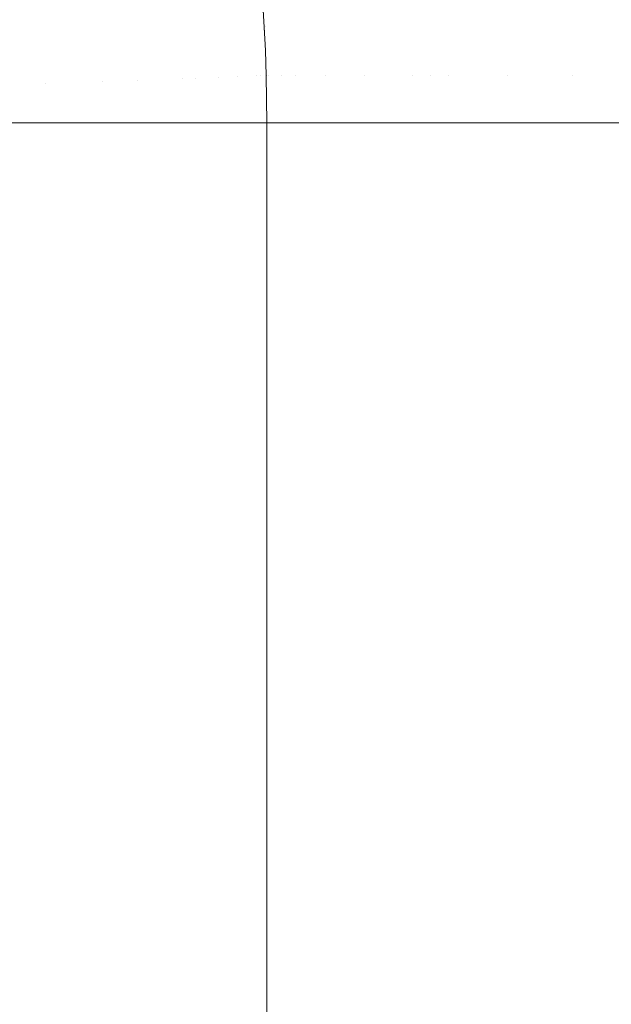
# Model space of a CAD drawing. Header units: centimetres. Extents: x -21.6 to 22.7, y 3.4 to 5.2.
# Tile 138 of 256: x -6.7256 to -6.686, y 5.0412 to 5.1071. Entities that reach past the tile are written whole.
import ezdxf

# ---------------------------------------------------------------- set-up
doc = ezdxf.new("R2010")
doc.units = ezdxf.units.CM
doc.header["$LTSCALE"] = 2.54
doc.layers.add('Lucido design-1', color=7, linetype='Continuous')

# ---------------------------------------------------------------- blocks, each defined once
blk = doc.blocks.new('Gruppo-4-1')
at = {"color": 7, "linetype": 'Continuous', "lineweight": 9}
for points, invisible_edges in [([(-6.714199, 5.109461, -1872.948903), (-6.713395, 5.109557, -1872.946019), (-6.713178, 5.10635, -1872.946019), (-6.713984, 5.106287, -1872.948903)], 15), ([(-6.712441, 5.106407, -1872.943094), (-6.713178, 5.10635, -1872.946019), (-6.713395, 5.109557, -1872.946019), (-6.71266, 5.109644, -1872.943094)], 15), ([(-6.71266, 5.109644, -1872.943094), (-6.711998, 5.109722, -1872.940129), (-6.711776, 5.106459, -1872.940129), (-6.712441, 5.106407, -1872.943094)], 15), ([(-6.711185, 5.106505, -1872.93713), (-6.711776, 5.106459, -1872.940129), (-6.711998, 5.109722, -1872.940129), (-6.711408, 5.109792, -1872.93713)], 15), ([(-6.711408, 5.109792, -1872.93713), (-6.710894, 5.109853, -1872.934101), (-6.71067, 5.106545, -1872.934101), (-6.711185, 5.106505, -1872.93713)], 15), ([(-6.710231, 5.106579, -1872.931044), (-6.71067, 5.106545, -1872.934101), (-6.710894, 5.109853, -1872.934101), (-6.710456, 5.109905, -1872.931044)], 15), ([(-6.710456, 5.109905, -1872.931044), (-6.710096, 5.109948, -1872.927965), (-6.70987, 5.106607, -1872.927965), (-6.710231, 5.106579, -1872.931044)], 15), ([(-6.709588, 5.106629, -1872.924868), (-6.70987, 5.106607, -1872.927965), (-6.710096, 5.109948, -1872.927965), (-6.709815, 5.109981, -1872.924868)], 15), ([(-6.709815, 5.109981, -1872.924868), (-6.709614, 5.110005, -1872.921758), (-6.709386, 5.106644, -1872.921758), (-6.709588, 5.106629, -1872.924868)], 15), ([(-6.709265, 5.106654, -1872.918638), (-6.709386, 5.106644, -1872.921758), (-6.709614, 5.110005, -1872.921758), (-6.709493, 5.11002, -1872.918638)], 15), ([(-6.709265, 5.106654, -1872.918638), (-6.709493, 5.11002, -1872.918638), (-6.709434, 5.109796, -1872.915514)], 11), ([(-6.709434, 5.109796, -1872.715514), (-6.709412, 5.110024, -1872.712375), (-6.709184, 5.106657, -1872.712383)], 11), ([(-6.709434, 5.109796, -1872.915514), (-6.709434, 5.109796, -1872.715514), (-6.709149, 5.105054, -1872.715514), (-6.709149, 5.105054, -1872.915514)], 5), ([(-6.709184, 5.106657, -1872.712383), (-6.709149, 5.105054, -1872.715514), (-6.709434, 5.109796, -1872.715514)], 9), ([(-6.709434, 5.109796, -1872.915514), (-6.709149, 5.105054, -1872.915514), (-6.709265, 5.106654, -1872.918638)], 10), ([(-6.709412, 5.110024, -1872.712375), (-6.70929, 5.110024, -1872.70924), (-6.709062, 5.106657, -1872.709257), (-6.709184, 5.106657, -1872.712383)], 15), ([(-6.708859, 5.106657, -1872.70614), (-6.709062, 5.106657, -1872.709257), (-6.70929, 5.110024, -1872.70924), (-6.709086, 5.110024, -1872.706114)], 15), ([(-6.709086, 5.110024, -1872.706114), (-6.708803, 5.110024, -1872.703003), (-6.708576, 5.106657, -1872.703037), (-6.708859, 5.106657, -1872.70614)], 15), ([(-6.708214, 5.106657, -1872.699952), (-6.708576, 5.106657, -1872.703037), (-6.708803, 5.110024, -1872.703003), (-6.708439, 5.110024, -1872.699909)], 15), ([(-6.708439, 5.110024, -1872.699909), (-6.707997, 5.110024, -1872.696838), (-6.707773, 5.106657, -1872.696889), (-6.708214, 5.106657, -1872.699952)], 15), ([(-6.707255, 5.106657, -1872.693853), (-6.707773, 5.106657, -1872.696889), (-6.707997, 5.110024, -1872.696838), (-6.707478, 5.110024, -1872.693793)], 15), ([(-6.707478, 5.110024, -1872.693793), (-6.706883, 5.110024, -1872.69078), (-6.706662, 5.106657, -1872.690847), (-6.707255, 5.106657, -1872.693853)], 15), ([(-6.705994, 5.106657, -1872.687877), (-6.706662, 5.106657, -1872.690847), (-6.706883, 5.110024, -1872.69078), (-6.706213, 5.110024, -1872.687801)], 15), ([(-6.706213, 5.110024, -1872.687801), (-6.705472, 5.110024, -1872.684862), (-6.705254, 5.106657, -1872.684945), (-6.705994, 5.106657, -1872.687877)], 15), ([(-6.704445, 5.106657, -1872.682056), (-6.705254, 5.106657, -1872.684945), (-6.705472, 5.110024, -1872.684862), (-6.70466, 5.110024, -1872.681964)], 15), ([(-6.70466, 5.110024, -1872.681964), (-6.70378, 5.110024, -1872.679113), (-6.703567, 5.106657, -1872.679212), (-6.704445, 5.106657, -1872.682056)], 15), ([(-6.702624, 5.106657, -1872.676418), (-6.703567, 5.106657, -1872.679212), (-6.70378, 5.110024, -1872.679113), (-6.702834, 5.110024, -1872.676311)], 15), ([(-6.702834, 5.110024, -1872.676311), (-6.701825, 5.110024, -1872.67356), (-6.701617, 5.106657, -1872.673675), (-6.702624, 5.106657, -1872.676418)], 15), ([(-6.700551, 5.106657, -1872.670987), (-6.701617, 5.106657, -1872.673675), (-6.701825, 5.110024, -1872.67356), (-6.700755, 5.110024, -1872.670865)], 15), ([(-6.700755, 5.110024, -1872.670865), (-6.699627, 5.110024, -1872.668228), (-6.699426, 5.106657, -1872.668357), (-6.700551, 5.106657, -1872.670987)], 15), ([(-6.698246, 5.106657, -1872.665787), (-6.699426, 5.106657, -1872.668357), (-6.699627, 5.110024, -1872.668228), (-6.698444, 5.110024, -1872.665651)], 15), ([(-6.698444, 5.110024, -1872.665651), (-6.697209, 5.110024, -1872.663136), (-6.697014, 5.106657, -1872.663279), (-6.698246, 5.106657, -1872.665787)], 15), ([(-6.695732, 5.106657, -1872.660835), (-6.697014, 5.106657, -1872.663279), (-6.697209, 5.110024, -1872.663136), (-6.695924, 5.110024, -1872.660685)], 15), ([(-6.695924, 5.110024, -1872.660685), (-6.694592, 5.110024, -1872.6583), (-6.694404, 5.106657, -1872.658456), (-6.695732, 5.106657, -1872.660835)], 15), ([(-6.693033, 5.106657, -1872.656145), (-6.694404, 5.106657, -1872.658456), (-6.694592, 5.110024, -1872.6583), (-6.693217, 5.110024, -1872.655982)], 15), ([(-6.693217, 5.110024, -1872.655982), (-6.691801, 5.110024, -1872.653733), (-6.691621, 5.106657, -1872.653901), (-6.693033, 5.106657, -1872.656145)], 15), ([(-6.690172, 5.106657, -1872.651728), (-6.691621, 5.106657, -1872.653901), (-6.691801, 5.110024, -1872.653733), (-6.690348, 5.110024, -1872.651553)], 15), ([(-6.690348, 5.110024, -1872.651553), (-6.68886, 5.110024, -1872.649443), (-6.688688, 5.106657, -1872.649624), (-6.690172, 5.106657, -1872.651728)], 15), ([(-6.687172, 5.106657, -1872.647591), (-6.688688, 5.106657, -1872.649624), (-6.68886, 5.110024, -1872.649443), (-6.68734, 5.110024, -1872.647405)], 15), ([(-6.68734, 5.110024, -1872.647405), (-6.685791, 5.110024, -1872.645437), (-6.685627, 5.106657, -1872.645629), (-6.687172, 5.106657, -1872.647591)], 15), ([(22.630348, 5.106655, -1872.215746), (22.630348, 5.108928, -1872.215895), (-21.503423, 5.108928, -1872.215895), (-21.503423, 5.106655, -1872.215746)], 10), ([(-6.720355, 5.108731, -1872.965138), (-6.719184, 5.10887, -1872.962573), (-6.718982, 5.105899, -1872.962573), (-6.720157, 5.105807, -1872.965138)], 15), ([(-6.717862, 5.105986, -1872.959948), (-6.718982, 5.105899, -1872.962573), (-6.719184, 5.10887, -1872.962573), (-6.718067, 5.109002, -1872.959948)], 15), ([(-6.718067, 5.109002, -1872.959948), (-6.717007, 5.109128, -1872.957266), (-6.7168, 5.106068, -1872.957266), (-6.717862, 5.105986, -1872.959948)], 15), ([(-6.715797, 5.106146, -1872.954529), (-6.7168, 5.106068, -1872.957266), (-6.717007, 5.109128, -1872.957266), (-6.716008, 5.109247, -1872.954529)], 15), ([(-6.716008, 5.109247, -1872.954529), (-6.715071, 5.109358, -1872.95174), (-6.714858, 5.106219, -1872.95174), (-6.715797, 5.106146, -1872.954529)], 15), ([(-6.713984, 5.106287, -1872.948903), (-6.714858, 5.106219, -1872.95174), (-6.715071, 5.109358, -1872.95174), (-6.714199, 5.109461, -1872.948903)], 15), ([(-6.725532, 5.108117, -1872.97476), (-6.72417, 5.108278, -1872.972454), (-6.723983, 5.10551, -1872.972454), (-6.725348, 5.105404, -1872.97476)], 15), ([(-6.72266, 5.105613, -1872.97008), (-6.723983, 5.10551, -1872.972454), (-6.72417, 5.108278, -1872.972454), (-6.722851, 5.108435, -1872.97008)], 15), ([(-6.722851, 5.108435, -1872.97008), (-6.721579, 5.108586, -1872.967641), (-6.721384, 5.105712, -1872.967641), (-6.72266, 5.105613, -1872.97008)], 15), ([(-6.720157, 5.105807, -1872.965138), (-6.721384, 5.105712, -1872.967641), (-6.721579, 5.108586, -1872.967641), (-6.720355, 5.108731, -1872.965138)], 15), ([(-6.725348, 5.105404, -1872.97476), (-6.726754, 5.105295, -1872.976999), (-6.726934, 5.10795, -1872.976999), (-6.725532, 5.108117, -1872.97476)], 15), ([(-21.503423, 5.106655, -1872.215746), (-21.503423, 5.104574, -1872.215609), (22.630348, 5.104574, -1872.215609), (22.630348, 5.106655, -1872.215746)], 10), ([(-6.713861, 5.103204, -1872.948903), (-6.714736, 5.10317, -1872.95174), (-6.714858, 5.106219, -1872.95174), (-6.713984, 5.106287, -1872.948903)], 15), ([(-6.713984, 5.106287, -1872.948903), (-6.713178, 5.10635, -1872.946019), (-6.713053, 5.103235, -1872.946019), (-6.713861, 5.103204, -1872.948903)], 15), ([(-6.712315, 5.103263, -1872.943094), (-6.713053, 5.103235, -1872.946019), (-6.713178, 5.10635, -1872.946019), (-6.712441, 5.106407, -1872.943094)], 15), ([(-6.712441, 5.106407, -1872.943094), (-6.711776, 5.106459, -1872.940129), (-6.711649, 5.103288, -1872.940129), (-6.712315, 5.103263, -1872.943094)], 15), ([(-6.711057, 5.103311, -1872.93713), (-6.711649, 5.103288, -1872.940129), (-6.711776, 5.106459, -1872.940129), (-6.711185, 5.106505, -1872.93713)], 15), ([(-6.711185, 5.106505, -1872.93713), (-6.71067, 5.106545, -1872.934101), (-6.710541, 5.103331, -1872.934101), (-6.711057, 5.103311, -1872.93713)], 15), ([(-6.710101, 5.103347, -1872.931044), (-6.710541, 5.103331, -1872.934101), (-6.71067, 5.106545, -1872.934101), (-6.710231, 5.106579, -1872.931044)], 15), ([(-6.710231, 5.106579, -1872.931044), (-6.70987, 5.106607, -1872.927965), (-6.70974, 5.103361, -1872.927965), (-6.710101, 5.103347, -1872.931044)], 15), ([(-6.709458, 5.103372, -1872.924868), (-6.70974, 5.103361, -1872.927965), (-6.70987, 5.106607, -1872.927965), (-6.709588, 5.106629, -1872.924868)], 15), ([(-6.709588, 5.106629, -1872.924868), (-6.709386, 5.106644, -1872.921758), (-6.709255, 5.10338, -1872.921758), (-6.709458, 5.103372, -1872.924868)], 15), ([(-6.709134, 5.103384, -1872.918638), (-6.709255, 5.10338, -1872.921758), (-6.709386, 5.106644, -1872.921758), (-6.709265, 5.106654, -1872.918638)], 15), ([(-6.709134, 5.103384, -1872.918638), (-6.709265, 5.106654, -1872.918638), (-6.709149, 5.105054, -1872.915514)], 11), ([(-6.709184, 5.106657, -1872.712383), (-6.709062, 5.106657, -1872.709257), (-6.708931, 5.103386, -1872.709267), (-6.709053, 5.103386, -1872.712388)], 15), ([(-6.709149, 5.105054, -1872.715514), (-6.709184, 5.106657, -1872.712383), (-6.709053, 5.103386, -1872.712388)], 11), ([(-6.708729, 5.103386, -1872.706155), (-6.708931, 5.103386, -1872.709267), (-6.709062, 5.106657, -1872.709257), (-6.708859, 5.106657, -1872.70614)], 15), ([(-6.708859, 5.106657, -1872.70614), (-6.708576, 5.106657, -1872.703037), (-6.708446, 5.103386, -1872.703056), (-6.708729, 5.103386, -1872.706155)], 15), ([(-6.708084, 5.103386, -1872.699976), (-6.708446, 5.103386, -1872.703056), (-6.708576, 5.106657, -1872.703037), (-6.708214, 5.106657, -1872.699952)], 15), ([(-6.708214, 5.106657, -1872.699952), (-6.707773, 5.106657, -1872.696889), (-6.707644, 5.103386, -1872.696918), (-6.708084, 5.103386, -1872.699976)], 15), ([(-6.707127, 5.103386, -1872.693887), (-6.707644, 5.103386, -1872.696918), (-6.707773, 5.106657, -1872.696889), (-6.707255, 5.106657, -1872.693853)], 15), ([(-6.707255, 5.106657, -1872.693853), (-6.706662, 5.106657, -1872.690847), (-6.706535, 5.103386, -1872.690886), (-6.707127, 5.103386, -1872.693887)], 15), ([(-6.705868, 5.103386, -1872.687921), (-6.706535, 5.103386, -1872.690886), (-6.706662, 5.106657, -1872.690847), (-6.705994, 5.106657, -1872.687877)], 15), ([(-6.705994, 5.106657, -1872.687877), (-6.705254, 5.106657, -1872.684945), (-6.70513, 5.103386, -1872.684993), (-6.705868, 5.103386, -1872.687921)], 15), ([(-6.704321, 5.103386, -1872.682109), (-6.70513, 5.103386, -1872.684993), (-6.705254, 5.106657, -1872.684945), (-6.704445, 5.106657, -1872.682056)], 15), ([(-6.704445, 5.106657, -1872.682056), (-6.703567, 5.106657, -1872.679212), (-6.703445, 5.103386, -1872.679269), (-6.704321, 5.103386, -1872.682109)], 15), ([(-6.702503, 5.103386, -1872.676479), (-6.703445, 5.103386, -1872.679269), (-6.703567, 5.106657, -1872.679212), (-6.702624, 5.106657, -1872.676418)], 15), ([(-6.702624, 5.106657, -1872.676418), (-6.701617, 5.106657, -1872.673675), (-6.701498, 5.103386, -1872.673741), (-6.702503, 5.103386, -1872.676479)], 15), ([(-6.700433, 5.103386, -1872.671057), (-6.701498, 5.103386, -1872.673741), (-6.701617, 5.106657, -1872.673675), (-6.700551, 5.106657, -1872.670987)], 15), ([(-6.700551, 5.106657, -1872.670987), (-6.699426, 5.106657, -1872.668357), (-6.69931, 5.103386, -1872.668432), (-6.700433, 5.103386, -1872.671057)], 15), ([(-6.698132, 5.103386, -1872.665865), (-6.69931, 5.103386, -1872.668432), (-6.699426, 5.106657, -1872.668357), (-6.698246, 5.106657, -1872.665787)], 15), ([(-6.698246, 5.106657, -1872.665787), (-6.697014, 5.106657, -1872.663279), (-6.696902, 5.103386, -1872.663361), (-6.698132, 5.103386, -1872.665865)], 15), ([(-6.695623, 5.103386, -1872.660921), (-6.696902, 5.103386, -1872.663361), (-6.697014, 5.106657, -1872.663279), (-6.695732, 5.106657, -1872.660835)], 15), ([(-6.695732, 5.106657, -1872.660835), (-6.694404, 5.106657, -1872.658456), (-6.694297, 5.103386, -1872.658546), (-6.695623, 5.103386, -1872.660921)], 15), ([(-6.692928, 5.103386, -1872.656238), (-6.694297, 5.103386, -1872.658546), (-6.694404, 5.106657, -1872.658456), (-6.693033, 5.106657, -1872.656145)], 15), ([(-6.693033, 5.106657, -1872.656145), (-6.691621, 5.106657, -1872.653901), (-6.691518, 5.103386, -1872.653998), (-6.692928, 5.103386, -1872.656238)], 15), ([(-6.690071, 5.103386, -1872.651828), (-6.691518, 5.103386, -1872.653998), (-6.691621, 5.106657, -1872.653901), (-6.690172, 5.106657, -1872.651728)], 15), ([(-6.690172, 5.106657, -1872.651728), (-6.688688, 5.106657, -1872.649624), (-6.688589, 5.103386, -1872.649727), (-6.690071, 5.103386, -1872.651828)], 15), ([(-6.687076, 5.103386, -1872.647698), (-6.688589, 5.103386, -1872.649727), (-6.688688, 5.106657, -1872.649624), (-6.687172, 5.106657, -1872.647591)], 15), ([(-6.687172, 5.106657, -1872.647591), (-6.685627, 5.106657, -1872.645629), (-6.685534, 5.103386, -1872.645739), (-6.687076, 5.103386, -1872.647698)], 15), ([(-6.72255, 5.102872, -1872.97008), (-6.723875, 5.102821, -1872.972454), (-6.723983, 5.10551, -1872.972454), (-6.72266, 5.105613, -1872.97008)], 15), ([(-6.72266, 5.105613, -1872.97008), (-6.721384, 5.105712, -1872.967641), (-6.721272, 5.102921, -1872.967641), (-6.72255, 5.102872, -1872.97008)], 15), ([(-6.720043, 5.102967, -1872.965138), (-6.721272, 5.102921, -1872.967641), (-6.721384, 5.105712, -1872.967641), (-6.720157, 5.105807, -1872.965138)], 15), ([(-6.720157, 5.105807, -1872.965138), (-6.718982, 5.105899, -1872.962573), (-6.718867, 5.103012, -1872.962573), (-6.720043, 5.102967, -1872.965138)], 15), ([(-6.717745, 5.103055, -1872.959948), (-6.718867, 5.103012, -1872.962573), (-6.718982, 5.105899, -1872.962573), (-6.717862, 5.105986, -1872.959948)], 15), ([(-6.717862, 5.105986, -1872.959948), (-6.7168, 5.106068, -1872.957266), (-6.716681, 5.103096, -1872.957266), (-6.717745, 5.103055, -1872.959948)], 15), ([(-6.715677, 5.103134, -1872.954529), (-6.716681, 5.103096, -1872.957266), (-6.7168, 5.106068, -1872.957266), (-6.715797, 5.106146, -1872.954529)], 15), ([(-6.715797, 5.106146, -1872.954529), (-6.714858, 5.106219, -1872.95174), (-6.714736, 5.10317, -1872.95174), (-6.715677, 5.103134, -1872.954529)], 15), ([(-6.725243, 5.102769, -1872.97476), (-6.726651, 5.102715, -1872.976999), (-6.726754, 5.105295, -1872.976999), (-6.725348, 5.105404, -1872.97476)], 15), ([(-6.725348, 5.105404, -1872.97476), (-6.723983, 5.10551, -1872.972454), (-6.723875, 5.102821, -1872.972454), (-6.725243, 5.102769, -1872.97476)], 15), ([(-6.709115, 5.103385, -1872.915514), (-6.709149, 5.105054, -1872.915514), (-6.709149, 5.105054, -1872.715514), (-6.709115, 5.103385, -1872.715514)], 10), ([(-6.709053, 5.103386, -1872.712388), (-6.709115, 5.103385, -1872.715514), (-6.709149, 5.105054, -1872.715514)], 9), ([(-6.709149, 5.105054, -1872.915514), (-6.709115, 5.103385, -1872.915514), (-6.709134, 5.103384, -1872.918638)], 10), ([(22.630348, 5.103385, -1872.215583), (22.630348, 5.104574, -1872.215609), (-21.503423, 5.104574, -1872.215609), (-21.503423, 5.103385, -1872.215583)], 10), ([(-21.503423, 5.103385, -1872.215583), (-21.503423, 5.100212, -1872.215514), (22.630348, 5.100212, -1872.215514), (22.630348, 5.103385, -1872.215583)], 8), ([(-6.720706, 5.100212, -1872.966582), (-6.721272, 5.102921, -1872.967641), (-6.720043, 5.102967, -1872.965138)], 11), ([(-6.718822, 5.100212, -1872.962556), (-6.720706, 5.100212, -1872.966582), (-6.720043, 5.102967, -1872.965138)], 10), ([(-6.720043, 5.102967, -1872.965138), (-6.718867, 5.103012, -1872.962573), (-6.718822, 5.100212, -1872.962556)], 11), ([(-6.718822, 5.100212, -1872.962556), (-6.718867, 5.103012, -1872.962573), (-6.717745, 5.103055, -1872.959948)], 11), ([(-6.717745, 5.103055, -1872.959948), (-6.717073, 5.100212, -1872.958374), (-6.718822, 5.100212, -1872.962556)], 9), ([(-6.717745, 5.103055, -1872.959948), (-6.716681, 5.103096, -1872.957266), (-6.717073, 5.100212, -1872.958374)], 11), ([(-6.71547, 5.100212, -1872.954047), (-6.717073, 5.100212, -1872.958374), (-6.716681, 5.103096, -1872.957266), (-6.715677, 5.103134, -1872.954529)], 14), ([(-6.71547, 5.100212, -1872.954047), (-6.715677, 5.103134, -1872.954529), (-6.714736, 5.10317, -1872.95174)], 11), ([(-6.714736, 5.10317, -1872.95174), (-6.714024, 5.100212, -1872.949584), (-6.71547, 5.100212, -1872.954047)], 9), ([(-6.714024, 5.100212, -1872.949584), (-6.714736, 5.10317, -1872.95174), (-6.713861, 5.103204, -1872.948903)], 11), ([(-6.713861, 5.103204, -1872.948903), (-6.713053, 5.103235, -1872.946019), (-6.712746, 5.100212, -1872.944998), (-6.714024, 5.100212, -1872.949584)], 11), ([(-6.712746, 5.100212, -1872.944998), (-6.713053, 5.103235, -1872.946019), (-6.712315, 5.103263, -1872.943094)], 11), ([(-6.711645, 5.100212, -1872.940302), (-6.712746, 5.100212, -1872.944998), (-6.712315, 5.103263, -1872.943094)], 10), ([(-6.712315, 5.103263, -1872.943094), (-6.711649, 5.103288, -1872.940129), (-6.711645, 5.100212, -1872.940302)], 11), ([(-6.711645, 5.100212, -1872.940302), (-6.711649, 5.103288, -1872.940129), (-6.711057, 5.103311, -1872.93713)], 11), ([(-6.711057, 5.103311, -1872.93713), (-6.710731, 5.100212, -1872.935513), (-6.711645, 5.100212, -1872.940302)], 9), ([(-6.711057, 5.103311, -1872.93713), (-6.710541, 5.103331, -1872.934101), (-6.710731, 5.100212, -1872.935513)], 11), ([(-6.710009, 5.100212, -1872.930647), (-6.710731, 5.100212, -1872.935513), (-6.710541, 5.103331, -1872.934101), (-6.710101, 5.103347, -1872.931044)], 14), ([(-6.710009, 5.100212, -1872.930647), (-6.710101, 5.103347, -1872.931044), (-6.70974, 5.103361, -1872.927965)], 11), ([(-6.70974, 5.103361, -1872.927965), (-6.709486, 5.100212, -1872.925722), (-6.710009, 5.100212, -1872.930647)], 9), ([(-6.709486, 5.100212, -1872.925722), (-6.70974, 5.103361, -1872.927965), (-6.709458, 5.103372, -1872.924868)], 11), ([(-6.709458, 5.103372, -1872.924868), (-6.709255, 5.10338, -1872.921758), (-6.709166, 5.100212, -1872.920759), (-6.709486, 5.100212, -1872.925722)], 11), ([(-6.709166, 5.100212, -1872.920759), (-6.709255, 5.10338, -1872.921758), (-6.709134, 5.103384, -1872.918638)], 11), ([(-6.709134, 5.103384, -1872.918638), (-6.70912, 5.100212, -1872.918638), (-6.709166, 5.100212, -1872.920759)], 9), ([(-6.70912, 5.100212, -1872.918638), (-6.709134, 5.103384, -1872.918638), (-6.709115, 5.103385, -1872.915514)], 11), ([(-6.709115, 5.103385, -1872.915514), (-6.709051, 5.100212, -1872.915514), (-6.70912, 5.100212, -1872.918638)], 8), ([(-6.709005, 5.100212, -1872.71239), (-6.709051, 5.100212, -1872.715514), (-6.709115, 5.103385, -1872.715514), (-6.709053, 5.103386, -1872.712388)], 12), ([(-6.709115, 5.103385, -1872.715514), (-6.709051, 5.100212, -1872.715514), (-6.709051, 5.100212, -1872.915514), (-6.709115, 5.103385, -1872.915514)], 8), ([(-6.708998, 5.100212, -1872.711934), (-6.709053, 5.103386, -1872.712388), (-6.708931, 5.103386, -1872.709267)], 11), ([(-6.708998, 5.100212, -1872.711934), (-6.709005, 5.100212, -1872.71239), (-6.709053, 5.103386, -1872.712388)], 10), ([(-6.708931, 5.103386, -1872.709267), (-6.708864, 5.100212, -1872.709271), (-6.708998, 5.100212, -1872.711934)], 9), ([(-6.708931, 5.103386, -1872.709267), (-6.708729, 5.103386, -1872.706155), (-6.708747, 5.100212, -1872.706965)], 11), ([(-6.708747, 5.100212, -1872.706965), (-6.708864, 5.100212, -1872.709271), (-6.708931, 5.103386, -1872.709267)], 10), ([(-6.708729, 5.103386, -1872.706155), (-6.708446, 5.103386, -1872.703056), (-6.708293, 5.100212, -1872.702031), (-6.708747, 5.100212, -1872.706965)], 11), ([(-6.708293, 5.100212, -1872.702031), (-6.708446, 5.103386, -1872.703056), (-6.708084, 5.103386, -1872.699976)], 11), ([(-6.708084, 5.103386, -1872.699976), (-6.708018, 5.100212, -1872.699987), (-6.708293, 5.100212, -1872.702031)], 9), ([(-6.708084, 5.103386, -1872.699976), (-6.707644, 5.103386, -1872.696918), (-6.707638, 5.100212, -1872.697152)], 11), ([(-6.707638, 5.100212, -1872.697152), (-6.708018, 5.100212, -1872.699987), (-6.708084, 5.103386, -1872.699976)], 10), ([(-6.707065, 5.100212, -1872.693901), (-6.707638, 5.100212, -1872.697152), (-6.707644, 5.103386, -1872.696918), (-6.707127, 5.103386, -1872.693887)], 14), ([(-6.707127, 5.103386, -1872.693887), (-6.706535, 5.103386, -1872.690886), (-6.70679, 5.100212, -1872.692345)], 11), ([(-6.70679, 5.100212, -1872.692345), (-6.707065, 5.100212, -1872.693901), (-6.707127, 5.103386, -1872.693887)], 10), ([(-6.706535, 5.103386, -1872.690886), (-6.706473, 5.100212, -1872.690903), (-6.70679, 5.100212, -1872.692345)], 9), ([(-6.705754, 5.100212, -1872.687628), (-6.706473, 5.100212, -1872.690903), (-6.706535, 5.103386, -1872.690886), (-6.705868, 5.103386, -1872.687921)], 14), ([(-6.705754, 5.100212, -1872.687628), (-6.705868, 5.103386, -1872.687921), (-6.70513, 5.103386, -1872.684993)], 11), ([(-6.70513, 5.103386, -1872.684993), (-6.705066, 5.100212, -1872.685015), (-6.705754, 5.100212, -1872.687628)], 9), ([(-6.70513, 5.103386, -1872.684993), (-6.704321, 5.103386, -1872.682109), (-6.70454, 5.100212, -1872.683015)], 11), ([(-6.70454, 5.100212, -1872.683015), (-6.705066, 5.100212, -1872.685015), (-6.70513, 5.103386, -1872.684993)], 10), ([(-6.704321, 5.103386, -1872.682109), (-6.703445, 5.103386, -1872.679269), (-6.703155, 5.100212, -1872.67852), (-6.70454, 5.100212, -1872.683015)], 11), ([(-6.703155, 5.100212, -1872.67852), (-6.703445, 5.103386, -1872.679269), (-6.702503, 5.103386, -1872.676479)], 11), ([(-6.702503, 5.103386, -1872.676479), (-6.702442, 5.100212, -1872.676507), (-6.703155, 5.100212, -1872.67852)], 9), ([(-6.702503, 5.103386, -1872.676479), (-6.701498, 5.103386, -1872.673741), (-6.70161, 5.100212, -1872.674157)], 11), ([(-6.70161, 5.100212, -1872.674157), (-6.702442, 5.100212, -1872.676507), (-6.702503, 5.103386, -1872.676479)], 10), ([(-6.699916, 5.100212, -1872.669934), (-6.70161, 5.100212, -1872.674157), (-6.701498, 5.103386, -1872.673741), (-6.700433, 5.103386, -1872.671057)], 14), ([(-6.699916, 5.100212, -1872.669934), (-6.700433, 5.103386, -1872.671057), (-6.69931, 5.103386, -1872.668432)], 11), ([(-6.69931, 5.103386, -1872.668432), (-6.699254, 5.100212, -1872.668464), (-6.699916, 5.100212, -1872.669934)], 9), ([(-6.699254, 5.100212, -1872.668464), (-6.69931, 5.103386, -1872.668432), (-6.698132, 5.103386, -1872.665865)], 11), ([(-6.698132, 5.103386, -1872.665865), (-6.698082, 5.100212, -1872.665861), (-6.699254, 5.100212, -1872.668464)], 9), ([(-6.698082, 5.100212, -1872.665861), (-6.698132, 5.103386, -1872.665865), (-6.696902, 5.103386, -1872.663361)], 11), ([(-6.696902, 5.103386, -1872.663361), (-6.696847, 5.100212, -1872.663397), (-6.698082, 5.100212, -1872.665861)], 9), ([(-6.696902, 5.103386, -1872.663361), (-6.695623, 5.103386, -1872.660921), (-6.69612, 5.100212, -1872.661946)], 11), ([(-6.69612, 5.100212, -1872.661946), (-6.696847, 5.100212, -1872.663397), (-6.696902, 5.103386, -1872.663361)], 10), ([(-6.695623, 5.103386, -1872.660921), (-6.694297, 5.103386, -1872.658546), (-6.694041, 5.100212, -1872.658192), (-6.69612, 5.100212, -1872.661946)], 11), ([(-6.694041, 5.100212, -1872.658192), (-6.694297, 5.103386, -1872.658546), (-6.692928, 5.103386, -1872.656238)], 11), ([(-6.692928, 5.103386, -1872.656238), (-6.692875, 5.100212, -1872.656279), (-6.694041, 5.100212, -1872.658192)], 9), ([(-6.692928, 5.103386, -1872.656238), (-6.691518, 5.103386, -1872.653998), (-6.691855, 5.100212, -1872.654605)], 11), ([(-6.691855, 5.100212, -1872.654605), (-6.692875, 5.100212, -1872.656279), (-6.692928, 5.103386, -1872.656238)], 10), ([(-6.689573, 5.100212, -1872.651187), (-6.691855, 5.100212, -1872.654605), (-6.691518, 5.103386, -1872.653998), (-6.690071, 5.103386, -1872.651828)], 14), ([(-6.689573, 5.100212, -1872.651187), (-6.690071, 5.103386, -1872.651828), (-6.688589, 5.103386, -1872.649727)], 11), ([(-6.688589, 5.103386, -1872.649727), (-6.688541, 5.100212, -1872.649773), (-6.689573, 5.100212, -1872.651187)], 9), ([(-6.688589, 5.103386, -1872.649727), (-6.687076, 5.103386, -1872.647698), (-6.687203, 5.100212, -1872.647939)], 11), ([(-6.687203, 5.100212, -1872.647939), (-6.688541, 5.100212, -1872.649773), (-6.688589, 5.103386, -1872.649727)], 10), ([(-6.687076, 5.103386, -1872.647698), (-6.685534, 5.103386, -1872.645739), (-6.684757, 5.100212, -1872.644862), (-6.687203, 5.100212, -1872.647939)], 11), ([(-6.724835, 5.100212, -1872.974143), (-6.727057, 5.100212, -1872.97767), (-6.726651, 5.102715, -1872.976999), (-6.725243, 5.102769, -1872.97476)], 14), ([(-6.725243, 5.102769, -1872.97476), (-6.723875, 5.102821, -1872.972454), (-6.724835, 5.100212, -1872.974143)], 11), ([(-6.722715, 5.100212, -1872.970446), (-6.724835, 5.100212, -1872.974143), (-6.723875, 5.102821, -1872.972454)], 10), ([(-6.723875, 5.102821, -1872.972454), (-6.72255, 5.102872, -1872.97008), (-6.722715, 5.100212, -1872.970446)], 11), ([(-6.72255, 5.102872, -1872.97008), (-6.721272, 5.102921, -1872.967641), (-6.720706, 5.100212, -1872.966582), (-6.722715, 5.100212, -1872.970446)], 11), ([(-6.727057, 5.100212, -1872.97767), (-6.724835, 5.100212, -1872.974143), (-6.724835, 3.900212, -1872.974143), (-6.725692, 3.900212, -1872.975503)], 10), ([(-6.724835, 5.100212, -1872.974143), (-6.722715, 5.100212, -1872.970446), (-6.722715, 3.900212, -1872.970446), (-6.72331, 3.900212, -1872.971484)], 10), ([(-6.72331, 3.900212, -1872.971484), (-6.724835, 3.900212, -1872.974143), (-6.724835, 5.100212, -1872.974143)], 10), ([(-6.722715, 5.100212, -1872.970446), (-6.720706, 5.100212, -1872.966582), (-6.720706, 3.900212, -1872.966582), (-6.72115, 3.900212, -1872.967436)], 10), ([(-6.72115, 3.900212, -1872.967436), (-6.722715, 3.900212, -1872.970446), (-6.722715, 5.100212, -1872.970446)], 10), ([(-6.720706, 5.100212, -1872.966582), (-6.718822, 5.100212, -1872.962556), (-6.718822, 3.900212, -1872.962556), (-6.719207, 3.900212, -1872.963378)], 10), ([(-6.719207, 3.900212, -1872.963378), (-6.720706, 3.900212, -1872.966582), (-6.720706, 5.100212, -1872.966582)], 10), ([(-6.718822, 5.100212, -1872.962556), (-6.717073, 5.100212, -1872.958374), (-6.717073, 3.900212, -1872.958374), (-6.717472, 3.900212, -1872.959328)], 10), ([(-6.717472, 3.900212, -1872.959328), (-6.718822, 3.900212, -1872.962556), (-6.718822, 5.100212, -1872.962556)], 10), ([(-6.717073, 5.100212, -1872.958374), (-6.71547, 5.100212, -1872.954047), (-6.71547, 3.900212, -1872.954047), (-6.715935, 3.900212, -1872.955302)], 10), ([(-6.715935, 3.900212, -1872.955302), (-6.717073, 3.900212, -1872.958374), (-6.717073, 5.100212, -1872.958374)], 10), ([(-6.71547, 5.100212, -1872.954047), (-6.714024, 5.100212, -1872.949584), (-6.714024, 3.900212, -1872.949584), (-6.714585, 3.900212, -1872.951316)], 10), ([(-6.714585, 3.900212, -1872.951316), (-6.71547, 3.900212, -1872.954047), (-6.71547, 5.100212, -1872.954047)], 10), ([(-6.714024, 5.100212, -1872.949584), (-6.712746, 5.100212, -1872.944998), (-6.712746, 3.900212, -1872.944998), (-6.71341, 3.900212, -1872.947381)], 10), ([(-6.71341, 3.900212, -1872.947381), (-6.714024, 3.900212, -1872.949584), (-6.714024, 5.100212, -1872.949584)], 10), ([(-6.712746, 5.100212, -1872.944998), (-6.711645, 5.100212, -1872.940302), (-6.711645, 3.900212, -1872.940302), (-6.712397, 3.900212, -1872.943509)], 10), ([(-6.712397, 3.900212, -1872.943509), (-6.712746, 3.900212, -1872.944998), (-6.712746, 5.100212, -1872.944998)], 10), ([(-6.711645, 5.100212, -1872.940302), (-6.710731, 5.100212, -1872.935513), (-6.710731, 3.900212, -1872.935513), (-6.711532, 3.900212, -1872.939708)], 10), ([(-6.711532, 3.900212, -1872.939708), (-6.711645, 3.900212, -1872.940302), (-6.711645, 5.100212, -1872.940302)], 10), ([(-6.710731, 5.100212, -1872.935513), (-6.710009, 5.100212, -1872.930647), (-6.710009, 3.900212, -1872.930647), (-6.71026, 3.900212, -1872.932339)], 10), ([(-6.71026, 3.900212, -1872.932339), (-6.710731, 3.900212, -1872.935513), (-6.710731, 5.100212, -1872.935513)], 10), ([(-6.709486, 5.100212, -1872.925722), (-6.709486, 3.900212, -1872.925722), (-6.710009, 3.900212, -1872.930647), (-6.710009, 5.100212, -1872.930647)], 5), ([(-6.709486, 5.100212, -1872.925722), (-6.709166, 5.100212, -1872.920759), (-6.709166, 3.900212, -1872.920759), (-6.70946, 3.900212, -1872.925326)], 10), ([(-6.70946, 3.900212, -1872.925326), (-6.709486, 3.900212, -1872.925722), (-6.709486, 5.100212, -1872.925722)], 10), ([(-6.709121, 3.900212, -1872.918687), (-6.709166, 3.900212, -1872.920759), (-6.709166, 5.100212, -1872.920759), (-6.70912, 5.100212, -1872.918638)], 10), ([(-6.70912, 5.100212, -1872.918638), (-6.709051, 5.100212, -1872.915514), (-6.709051, 3.900212, -1872.915514), (-6.709121, 3.900212, -1872.918687)], 8), ([(-6.709018, 3.900212, -1872.713295), (-6.709051, 3.900212, -1872.715514), (-6.709051, 5.100212, -1872.715514), (-6.709005, 5.100212, -1872.71239)], 8), ([(-6.709005, 5.100212, -1872.71239), (-6.708998, 5.100212, -1872.711934), (-6.708998, 3.900212, -1872.711934), (-6.709018, 3.900212, -1872.713295)], 10), ([(-6.70884, 3.900212, -1872.708801), (-6.708998, 3.900212, -1872.711934), (-6.708998, 5.100212, -1872.711934), (-6.708864, 5.100212, -1872.709271)], 10), ([(-6.708864, 5.100212, -1872.709271), (-6.708747, 5.100212, -1872.706965), (-6.708747, 3.900212, -1872.706965), (-6.70884, 3.900212, -1872.708801)], 10), ([(-6.708747, 5.100212, -1872.706965), (-6.708293, 5.100212, -1872.702031), (-6.708293, 3.900212, -1872.702031), (-6.708497, 3.900212, -1872.704245)], 10), ([(-6.708497, 3.900212, -1872.704245), (-6.708747, 3.900212, -1872.706965), (-6.708747, 5.100212, -1872.706965)], 10), ([(-6.707972, 3.900212, -1872.699639), (-6.708293, 3.900212, -1872.702031), (-6.708293, 5.100212, -1872.702031), (-6.708018, 5.100212, -1872.699987)], 10), ([(-6.708018, 5.100212, -1872.699987), (-6.707638, 5.100212, -1872.697152), (-6.707638, 3.900212, -1872.697152), (-6.707972, 3.900212, -1872.699639)], 10), ([(-6.707258, 3.900212, -1872.694997), (-6.707638, 3.900212, -1872.697152), (-6.707638, 5.100212, -1872.697152), (-6.707065, 5.100212, -1872.693901)], 10), ([(-6.707065, 5.100212, -1872.693901), (-6.70679, 5.100212, -1872.692345), (-6.70679, 3.900212, -1872.692345), (-6.707258, 3.900212, -1872.694997)], 10), ([(-6.706349, 3.900212, -1872.690336), (-6.70679, 3.900212, -1872.692345), (-6.70679, 5.100212, -1872.692345), (-6.706473, 5.100212, -1872.690903)], 10), ([(-6.706473, 5.100212, -1872.690903), (-6.705754, 5.100212, -1872.687628), (-6.705754, 3.900212, -1872.687628), (-6.706349, 3.900212, -1872.690336)], 10), ([(-6.70524, 3.900212, -1872.685673), (-6.705754, 3.900212, -1872.687628), (-6.705754, 5.100212, -1872.687628), (-6.705066, 5.100212, -1872.685015)], 10), ([(-6.705066, 5.100212, -1872.685015), (-6.70454, 5.100212, -1872.683015), (-6.70454, 3.900212, -1872.683015), (-6.70524, 3.900212, -1872.685673)], 10), ([(-6.70454, 5.100212, -1872.683015), (-6.703155, 5.100212, -1872.67852), (-6.703155, 3.900212, -1872.67852), (-6.703927, 3.900212, -1872.681025)], 10), ([(-6.703927, 3.900212, -1872.681025), (-6.70454, 3.900212, -1872.683015), (-6.70454, 5.100212, -1872.683015)], 10), ([(-6.702408, 3.900212, -1872.67641), (-6.703155, 3.900212, -1872.67852), (-6.703155, 5.100212, -1872.67852), (-6.702442, 5.100212, -1872.676507)], 10), ([(-6.702442, 5.100212, -1872.676507), (-6.70161, 5.100212, -1872.674157), (-6.70161, 3.900212, -1872.674157), (-6.702408, 3.900212, -1872.67641)], 10), ([(-6.70161, 5.100212, -1872.674157), (-6.699916, 5.100212, -1872.669934), (-6.699916, 3.900212, -1872.669934), (-6.700684, 3.900212, -1872.671849)], 10), ([(-6.700684, 3.900212, -1872.671849), (-6.70161, 3.900212, -1872.674157), (-6.70161, 5.100212, -1872.674157)], 10), ([(-6.698756, 3.900212, -1872.667359), (-6.699916, 3.900212, -1872.669934), (-6.699916, 5.100212, -1872.669934), (-6.699254, 5.100212, -1872.668464)], 10), ([(-6.699254, 5.100212, -1872.668464), (-6.698082, 5.100212, -1872.665861), (-6.698082, 3.900212, -1872.665861), (-6.698756, 3.900212, -1872.667359)], 10), ([(-6.69612, 3.900212, -1872.661946), (-6.697723, 3.900212, -1872.665144), (-6.698082, 5.100212, -1872.665861), (-6.696847, 5.100212, -1872.663397)], 10), ([(-6.697723, 3.900212, -1872.665144), (-6.698082, 3.900212, -1872.665861), (-6.698082, 5.100212, -1872.665861)], 10), ([(-6.696847, 5.100212, -1872.663397), (-6.69612, 5.100212, -1872.661946), (-6.69612, 3.900212, -1872.661946)], 10), ([(-6.69612, 5.100212, -1872.661946), (-6.694041, 5.100212, -1872.658192), (-6.694041, 3.900212, -1872.658192), (-6.695487, 3.900212, -1872.660802)], 10), ([(-6.695487, 3.900212, -1872.660802), (-6.69612, 3.900212, -1872.661946), (-6.69612, 5.100212, -1872.661946)], 10), ([(-6.693059, 3.900212, -1872.65658), (-6.694041, 3.900212, -1872.658192), (-6.694041, 5.100212, -1872.658192), (-6.692875, 5.100212, -1872.656279)], 10), ([(-6.692875, 5.100212, -1872.656279), (-6.691855, 5.100212, -1872.654605), (-6.691855, 3.900212, -1872.654605), (-6.693059, 3.900212, -1872.65658)], 10), ([(-6.691855, 5.100212, -1872.654605), (-6.689573, 5.100212, -1872.651187), (-6.689573, 3.900212, -1872.651187), (-6.690446, 3.900212, -1872.652495)], 10), ([(-6.690446, 3.900212, -1872.652495), (-6.691855, 3.900212, -1872.654605), (-6.691855, 5.100212, -1872.654605)], 10), ([(-6.689077, 3.900212, -1872.650508), (-6.689573, 5.100212, -1872.651187), (-6.688541, 5.100212, -1872.649773)], 9), ([(-6.689077, 3.900212, -1872.650508), (-6.689573, 3.900212, -1872.651187), (-6.689573, 5.100212, -1872.651187)], 10), ([(-6.688541, 5.100212, -1872.649773), (-6.687203, 5.100212, -1872.647939), (-6.687203, 3.900212, -1872.647939), (-6.689077, 3.900212, -1872.650508)], 10), ([(-6.687203, 5.100212, -1872.647939), (-6.684757, 5.100212, -1872.644862), (-6.684757, 3.900212, -1872.644862), (-6.686194, 3.900212, -1872.64667)], 10), ([(-6.686194, 3.900212, -1872.64667), (-6.687203, 3.900212, -1872.647939), (-6.687203, 5.100212, -1872.647939)], 10)]:
    blk.add_3dface(points, dxfattribs=dict(at, invisible_edges=invisible_edges))
for points in [[(-21.503423, 5.100212, -1872.215514), (-21.503423, 3.500212, -1872.215514), (22.630348, 3.500212, -1872.215514), (22.630348, 5.100212, -1872.215514)], [(-6.709051, 3.900212, -1872.915514), (-6.709051, 5.100212, -1872.915514), (-6.709051, 5.100212, -1872.715514), (-6.709051, 3.900212, -1872.715514)]]:
    blk.add_3dface(points, dxfattribs=at)
blk = doc.blocks.new('Gruppo-5-1')
at = {"color": 7}
blk.add_blockref('Gruppo-4-1', (0, 0), dxfattribs=at)

msp = doc.modelspace()

# ---------------------------------------------------------------- block references
at = {"layer": 'Lucido design-1', "color": 7}
msp.add_blockref('Gruppo-5-1', (0, 0), dxfattribs=at)

doc.saveas('drawing.dxf')
